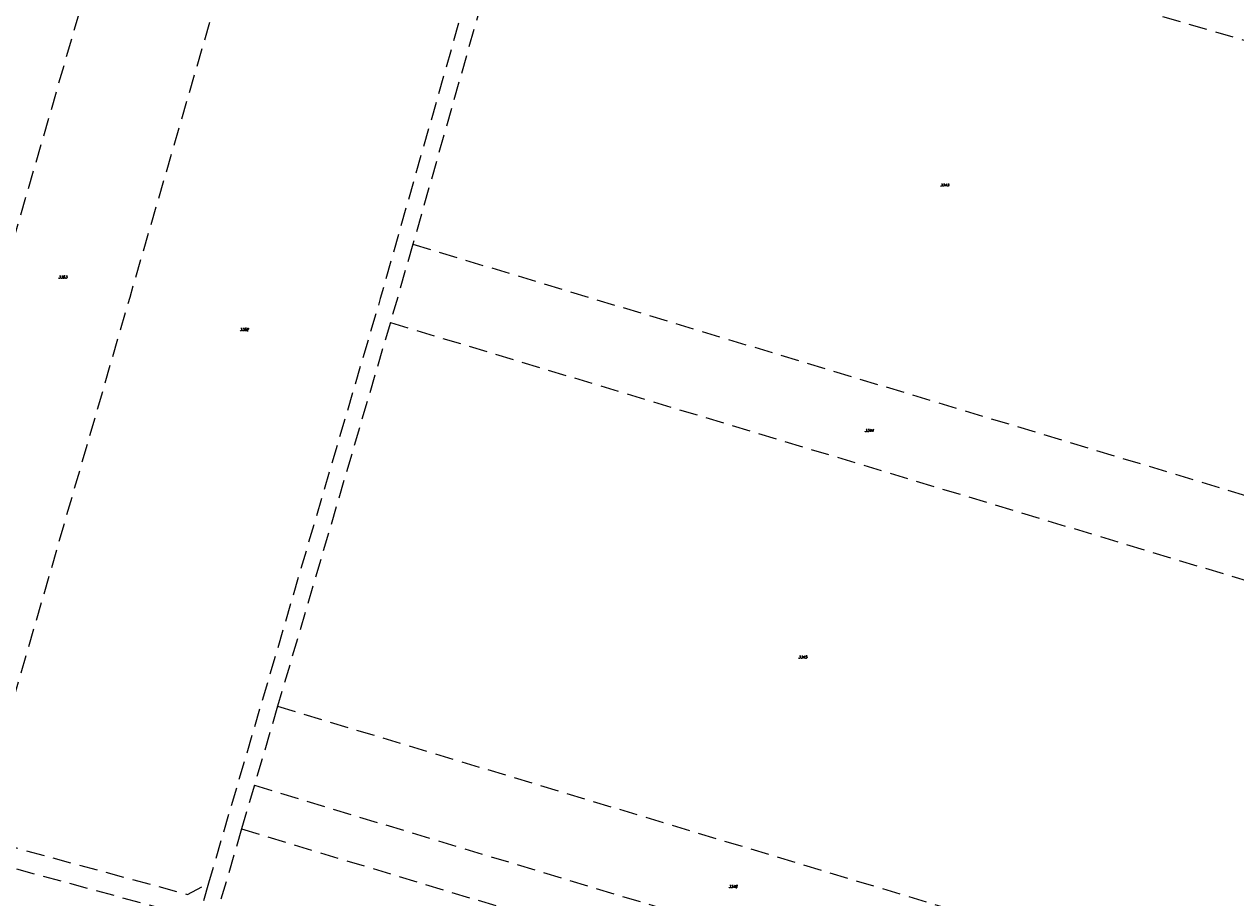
# Model space of a CAD drawing. Header units: metres. Extents: x -626722 to -621116, y -1178216 to -1174550.
# Tile 76 of 86: x -623866 to -623535, y -1175971 to -1175733. Entities that reach past the tile are written whole.
import ezdxf

# ---------------------------------------------------------------- set-up
doc = ezdxf.new("R2010")
doc.units = ezdxf.units.M
doc.header["$MEASUREMENT"] = 0
doc.linetypes.add('DASHEDX2', pattern=[1.5, 1, -0.5])
doc.layers.add('8_kat_KN_Hranice parcel', color=200, linetype='DASHEDX2', lineweight=25)
doc.layers.add('8_kat_KN_Čísla parcel', color=200, linetype='Continuous', lineweight=25)
doc.styles.add('Style-ITALICS', font='ITALICS.shx')

msp = doc.modelspace()

# ---------------------------------------------------------------- linework, layer by layer
at = {"layer": '8_kat_KN_Hranice parcel', "lineweight": 13, "ltscale": 5}
for p, q in [((-623759.99, -1175792.6), (-623766.12, -1175813.97)), ((-623766.12, -1175813.97), (-623796.92, -1175918.74)), ((-623796.92, -1175918.74), (-623803.27, -1175940.34)), ((-623803.27, -1175940.34), (-623806.77, -1175952.25)), ((-623806.77, -1175952.25), (-623812.52, -1175971.91)), ((-623815.8, -1175967.06), (-623819.83, -1175981))]:
    msp.add_line(p, q, dxfattribs=at)
at = {"layer": '8_kat_KN_Hranice parcel', "lineweight": 13, "ltscale": 5, "flags": 128}
for points in [[(-623828.23, -1175650.21), (-623870.89, -1175797.67), (-623913.55, -1175945.13)], [(-623794.64, -1175660.04), (-623837.31, -1175807.15), (-623879.98, -1175954.25)], [(-623738.37, -1175676.38), (-623734.4, -1175679.4), (-623733.38, -1175682.66), (-623768.87, -1175807.38), (-623815.8, -1175967.06)], [(-623720.88, -1175682.23), (-623725.41, -1175682.38), (-623728.64, -1175684.58), (-623729.86, -1175686.74), (-623759.99, -1175792.6)], [(-623720.88, -1175682.23), (-623645.36, -1175704.22), (-623569.79, -1175726.2), (-623531.14, -1175737.43), (-623482.09, -1175751.66), (-623477.52, -1175754.01), (-623474, -1175757.74), (-623472.52, -1175761.22)], [(-623759.99, -1175792.6), (-623631.38, -1175831.39), (-623502.76, -1175870.17)], [(-623766.12, -1175813.97), (-623637.61, -1175852.72), (-623509.1, -1175891.47)], [(-623796.92, -1175918.74), (-623669.28, -1175957.23), (-623541.63, -1175995.71)], [(-623803.27, -1175940.34), (-623675.79, -1175978.78), (-623548.31, -1176017.22)], [(-623806.77, -1175952.25), (-623679.38, -1175990.66), (-623551.98, -1176029.07)], [(-623879.98, -1175954.25), (-623821.54, -1175970.12), (-623815.8, -1175967.06)], [(-623875.44, -1175961.19), (-623823.08, -1175975.41), (-623819.83, -1175981)]]:
    msp.add_lwpolyline(points, dxfattribs=at)

# ---------------------------------------------------------------- texts
at = {"layer": '8_kat_KN_Čísla parcel', "lineweight": 0, "style": 'Style-ITALICS'}
for s, p in [('3343', (-623615.98, -1175776.8)), ('3353', (-623856.81, -1175801.94)), ('3352', (-623807.26, -1175816.26)), ('3344', (-623636.57, -1175843.82)), ('3345', (-623654.73, -1175905.67)), ('3346', (-623673.78, -1175968.34))]:
    msp.add_text(s, height=0.7, dxfattribs=at).set_placement(p)

doc.saveas('drawing.dxf')
